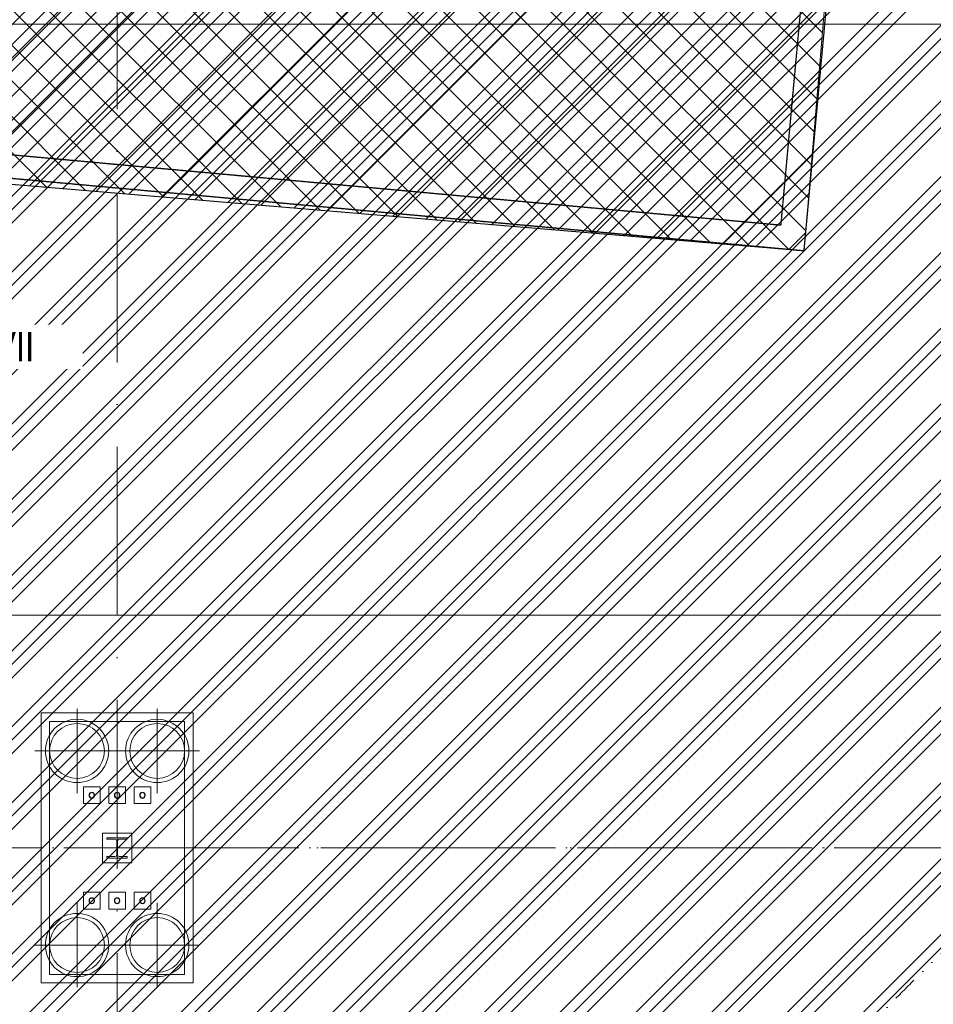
# Model space of a CAD drawing. Header units: millimetres. Extents: x -2694 to 330324, y -17289 to 76899.
# Tile 108 of 142: x 252486 to 263310, y 5897 to 17565. Entities that reach past the tile are written whole.
import ezdxf

# ---------------------------------------------------------------- set-up
doc = ezdxf.new("R2010")
doc.units = ezdxf.units.MM
for name, pattern in [('A_CARA_07', [7, 5, -2]), ('IMPORT-A_CARA_07', [700, 500, -200]), ('IMPORT-A_CARA_15', [760, 500, -130, 0, -130]), ('Nad rovinou řezu _neviditelná hrana_', [750, 300, -150, 0, -150, 0, -150]), ('Čerchovaná 20mm', [3000, 2000, -500, 0, -500])]:
    doc.linetypes.add(name, pattern=pattern)
for name, color, linetype, lineweight in [('02_0_25386_PODLAHA HALY A ZÁKLADY VESTAVKŮ 4_6_2025_dwg', 8, 'Continuous', 9), ('11542_003_OK-HALA_TaO-1_ET_R01_AciS_2025-04-14_sloupy_dwg', 150, 'Continuous', 9), ('CA_NEVHRA_5', 1, 'A_CARA_07', 25), ('CA_OSY', 5, 'IMPORT-A_CARA_15', 13), ('CA_POHHRA18', 9, 'Continuous', 9), ('CA_POHHRA25', 7, 'Continuous', 13), ('CA_TEXT25', 7, 'Continuous', 9), ('CA_ZAKLADY25', 7, 'Continuous', 13), ('CA_ZAKLADY5', 1, 'Continuous', 25), ('Konstrukční přípoje', 7, 'Continuous', 13), ('SS_HALA_TaO-DODAVKA_STAVEBNI', 140, 'Continuous', 9), ('SS_HALA_TaO-SLOUP', 140, 'Continuous', 9)]:
    doc.layers.add(name, color=color, linetype=linetype, lineweight=lineweight)
doc.styles.add('Arial_3', font='arial.ttf', dxfattribs={"width": 0.8, "height": 350})

# ---------------------------------------------------------------- blocks, each defined once
blk = doc.blocks.new('02_0_25386_PODLAHA HALY A ZÁKLADY VESTAVKŮ 4_6_2025_dwg-2745952-BOURÁNÍ STÁVAJÍCÍCH ZÁKLADOVÝCH PRVKŮ')
at = {"layer": 'CA_OSY', "color": 10}
blk.add_line((2346008, -1789797), (2597271, -1789797), dxfattribs=at)
blk = doc.blocks.new('pilota 600 mm - D_750_650-2142278-BOURÁNÍ STÁVAJÍCÍCH ZÁKLADOVÝCH PRVKŮ')
at = {"layer": 'CA_POHHRA18'}
for q in [(0, 500), (-500, 0), (0, -500), (500, 0)]:
    blk.add_line((0, 0), q, dxfattribs=at)
blk = doc.blocks.new('pilota 600 mm - D_750_650-2142279-BOURÁNÍ STÁVAJÍCÍCH ZÁKLADOVÝCH PRVKŮ')
at = {"layer": 'CA_POHHRA18'}
for q in [(0, 500), (-500, 0), (500, 0), (0, -500)]:
    blk.add_line((0, 0), q, dxfattribs=at)
blk = doc.blocks.new('11542_003_OK-HALA_TaO-1_ET_R01_AciS_2025-04-14_sloupy_dwg-1858929-BOURÁNÍ STÁVAJÍCÍCH ZÁKLADOVÝCH PRVKŮ')
at = {"layer": '11542_003_OK-HALA_TaO-1_ET_R01_AciS_2025-04-14_sloupy_dwg', "color": 140}
for p, q in [((253760, 7870), (253520, 7870)), ((253520, 7870), (253520, 7853)), ((253520, 7853), (253614, 7853)), ((253635, 7832), (253635, 7668)), ((253645, 7668), (253645, 7832)), ((253666, 7853), (253760, 7853)), ((253760, 7853), (253760, 7870)), ((253614, 7647), (253520, 7647)), ((253520, 7647), (253520, 7630)), ((253520, 7630), (253760, 7630)), ((253760, 7647), (253666, 7647)), ((253760, 7630), (253760, 7647))]:
    blk.add_line(p, q, dxfattribs=at)
for centre, radius, start, end in [((253340, 8375), 32, 0, 180), ((253640, 8375), 32, 0, 180), ((253940, 8375), 32, 0, 180), ((253340, 8375), 32, 180, 0), ((253640, 8375), 32, 180, 0), ((253940, 8375), 32, 180, 0), ((253614, 7832), 21, 0, 90), ((253666, 7832), 21, 90, 180), ((253614, 7668), 21, 270, 0), ((253666, 7668), 21, 180, 270), ((253340, 7125), 32, 0, 180), ((253340, 7125), 32, 180, 0), ((253640, 7125), 32, 0, 180), ((253640, 7125), 32, 180, 0), ((253940, 7125), 32, 0, 180), ((253940, 7125), 32, 180, 0)]:
    blk.add_arc(centre, radius, start, end, dxfattribs=at)
at = {"layer": 'SS_HALA_TaO-DODAVKA_STAVEBNI'}
for centre, start, end in [((253340, 8375), 0, 180), ((253640, 8375), 0, 180), ((253940, 8375), 0, 180), ((253340, 8375), 180, 0), ((253640, 8375), 180, 0), ((253940, 8375), 180, 0), ((253340, 7125), 0, 180), ((253340, 7125), 180, 0), ((253640, 7125), 0, 180), ((253640, 7125), 180, 0), ((253940, 7125), 0, 180), ((253940, 7125), 180, 0)]:
    blk.add_arc(centre, 32, start, end, dxfattribs=at)
at = {"layer": 'SS_HALA_TaO-SLOUP'}
for p, q in [((253760, 7870), (253520, 7870)), ((253520, 7870), (253520, 7853)), ((253520, 7853), (253614, 7853)), ((253635, 7832), (253635, 7668)), ((253645, 7668), (253645, 7832)), ((253666, 7853), (253760, 7853)), ((253760, 7853), (253760, 7870)), ((253614, 7647), (253520, 7647)), ((253520, 7647), (253520, 7630)), ((253520, 7630), (253760, 7630)), ((253760, 7647), (253666, 7647)), ((253760, 7630), (253760, 7647))]:
    blk.add_line(p, q, dxfattribs=at)
for centre, start, end in [((253614, 7832), 0, 90), ((253666, 7832), 90, 180), ((253614, 7668), 270, 0), ((253666, 7668), 180, 270)]:
    blk.add_arc(centre, 21, start, end, dxfattribs=at)
blk = doc.blocks.new('M_Šroub HPM-E - 64_E-V334-BOURÁNÍ STÁVAJÍCÍCH ZÁKLADOVÝCH PRVKŮ')
at = {"layer": 'Konstrukční přípoje'}
for p, q in [((-100, -100), (-100, 100)), ((-100, 100), (100, 100)), ((100, 100), (-100, 100)), ((-100, 100), (-100, -100)), ((100, 100), (100, -100)), ((100, -100), (100, 100)), ((100, -100), (-100, -100)), ((-100, -100), (100, -100))]:
    blk.add_line(p, q, dxfattribs=at)
at = {"layer": 'Konstrukční přípoje', "color": 250, "lineweight": 25}
for start, end in [(360, 180), (180, 360)]:
    blk.add_arc((0, 0), 32, start, end, dxfattribs=at)
at = {"layer": 'Konstrukční přípoje'}
for start, end in [(0, 180), (0, 180), (0, 180), (180, 360), (180, 360), (180, 360)]:
    blk.add_arc((0, 0), 32, start, end, dxfattribs=at)
blk = doc.blocks.new('M_Šroub HPM-E - 64_E-V335-BOURÁNÍ STÁVAJÍCÍCH ZÁKLADOVÝCH PRVKŮ')
at = {"layer": 'Konstrukční přípoje', "lineweight": 9}
h = blk.add_hatch(dxfattribs=at)
h.set_pattern_fill('FP_142', color=50, style=0, pattern_type=2)
h.set_pattern_definition([(45, (-253640.05, -7124.87), (-251.44717, 251.44717), []), (45, (-253640.05, -6743.87), (-251.44717, 251.44717), [])])
h.paths.add_polyline_path([(10, -30), (26, -19), (32, 0), (26, 19), (10, 30), (-10, 30), (-26, 19), (-32, 0), (-26, -19), (-10, -30)])
at = {"layer": 'Konstrukční přípoje'}
for p, q in [((100, 100), (-100, 100)), ((-100, 100), (-100, -100)), ((-100, -100), (-100, 100)), ((-100, 100), (100, 100)), ((100, -100), (100, 100)), ((100, 100), (100, -100)), ((-100, -100), (100, -100)), ((100, -100), (-100, -100))]:
    blk.add_line(p, q, dxfattribs=at)
at = {"layer": 'Konstrukční přípoje', "color": 250, "lineweight": 25}
for start, end in [(360, 180), (180, 360)]:
    blk.add_arc((0, 0), 32, start, end, dxfattribs=at)
at = {"layer": 'Konstrukční přípoje'}
for start, end in [(0, 180), (0, 180), (0, 180), (180, 0), (180, 360), (180, 360)]:
    blk.add_arc((0, 0), 32, start, end, dxfattribs=at)
blk = doc.blocks.new('M_Šroub HPM-E - 64_E-V336-BOURÁNÍ STÁVAJÍCÍCH ZÁKLADOVÝCH PRVKŮ')
at = {"layer": 'Konstrukční přípoje', "lineweight": 9}
h = blk.add_hatch(dxfattribs=at)
h.set_pattern_fill('FP_143', color=50, style=0, pattern_type=2)
h.set_pattern_definition([(45, (-253940.05, -8374.87), (-251.44717, 251.44717), []), (45, (-253940.05, -7993.87), (-251.44717, 251.44717), [])])
h.paths.add_polyline_path([(10, -30), (26, -19), (32, 0), (26, 19), (10, 30), (-10, 30), (-26, 19), (-32, 0), (-26, -19), (-10, -30)])
at = {"layer": 'Konstrukční přípoje'}
for p, q in [((-100, -100), (-100, 100)), ((-100, 100), (100, 100)), ((100, 100), (-100, 100)), ((-100, 100), (-100, -100)), ((100, 100), (100, -100)), ((100, -100), (100, 100)), ((100, -100), (-100, -100)), ((-100, -100), (100, -100))]:
    blk.add_line(p, q, dxfattribs=at)
at = {"layer": 'Konstrukční přípoje', "color": 250, "lineweight": 25}
for start, end in [(360, 180), (180, 360)]:
    blk.add_arc((0, 0), 32, start, end, dxfattribs=at)
at = {"layer": 'Konstrukční přípoje'}
for start, end in [(0, 180), (0, 180), (0, 180), (180, 360), (180, 360), (180, 360)]:
    blk.add_arc((0, 0), 32, start, end, dxfattribs=at)
blk = doc.blocks.new('M_Šroub HPM-E - 64_E-V337-BOURÁNÍ STÁVAJÍCÍCH ZÁKLADOVÝCH PRVKŮ')
at = {"layer": 'Konstrukční přípoje'}
for p, q in [((100, 100), (-100, 100)), ((-100, 100), (-100, -100)), ((-100, -100), (-100, 100)), ((-100, 100), (100, 100)), ((100, -100), (100, 100)), ((100, 100), (100, -100)), ((-100, -100), (100, -100)), ((100, -100), (-100, -100))]:
    blk.add_line(p, q, dxfattribs=at)
at = {"layer": 'Konstrukční přípoje', "color": 250, "lineweight": 25}
for start, end in [(360, 180), (180, 360)]:
    blk.add_arc((0, 0), 32, start, end, dxfattribs=at)
at = {"layer": 'Konstrukční přípoje'}
for start, end in [(0, 180), (0, 180), (0, 180), (180, 0), (180, 360), (180, 360)]:
    blk.add_arc((0, 0), 32, start, end, dxfattribs=at)
blk = doc.blocks.new('M_Šroub HPM-E - 64_E-V338-BOURÁNÍ STÁVAJÍCÍCH ZÁKLADOVÝCH PRVKŮ')
at = {"layer": 'Konstrukční přípoje'}
for p, q in [((-100, -100), (-100, 100)), ((-100, 100), (100, 100)), ((100, 100), (-100, 100)), ((-100, 100), (-100, -100)), ((100, 100), (100, -100)), ((100, -100), (100, 100)), ((100, -100), (-100, -100)), ((-100, -100), (100, -100))]:
    blk.add_line(p, q, dxfattribs=at)
at = {"layer": 'Konstrukční přípoje', "color": 250, "lineweight": 25}
for start, end in [(360, 180), (180, 360)]:
    blk.add_arc((0, 0), 32, start, end, dxfattribs=at)
at = {"layer": 'Konstrukční přípoje'}
for start, end in [(0, 180), (0, 180), (0, 180), (180, 360), (180, 360), (180, 360)]:
    blk.add_arc((0, 0), 32, start, end, dxfattribs=at)
blk = doc.blocks.new('M_Šroub HPM-E - 64_E-V339-BOURÁNÍ STÁVAJÍCÍCH ZÁKLADOVÝCH PRVKŮ')
at = {"layer": 'Konstrukční přípoje'}
for p, q in [((100, 100), (-100, 100)), ((-100, 100), (-100, -100)), ((-100, -100), (-100, 100)), ((-100, 100), (100, 100)), ((100, -100), (100, 100)), ((100, 100), (100, -100)), ((-100, -100), (100, -100)), ((100, -100), (-100, -100))]:
    blk.add_line(p, q, dxfattribs=at)
at = {"layer": 'Konstrukční přípoje', "color": 250, "lineweight": 25}
for start, end in [(360, 180), (180, 360)]:
    blk.add_arc((0, 0), 32, start, end, dxfattribs=at)
at = {"layer": 'Konstrukční přípoje'}
for start, end in [(0, 180), (0, 180), (0, 180), (180, 0), (180, 360), (180, 360)]:
    blk.add_arc((0, 0), 32, start, end, dxfattribs=at)

msp = doc.modelspace()

# ---------------------------------------------------------------- hatches: boundary and pattern name
at = {"layer": 'CA_POHHRA18'}
h = msp.add_hatch(dxfattribs=at)
h.set_pattern_fill('FP_192', color=141, style=0, pattern_type=2)
h.set_pattern_definition([(45, (0, 0), (-449.0128, 449.0128), []), (45, (158.75, 0), (0, 898.0256), []), (45, (-158.75, 0), (0, 898.0256), [])])
h.paths.add_polyline_path([(255902.4, 1569.7), (256014.1, 1571.2), (256129.1, 1574.4), (256236.6, 1579), (256347.4, 1585.3), (256457.7, 1593.3), (256567.7, 1602.9), (256677.1, 1614.2), (256786, 1627.1), (256894.4, 1641.6), (257002.2, 1657.8), (257109.4, 1675.7), (257215.9, 1695.2), (257333.9, 1719), (257426.7, 1739.1), (257531, 1763.6), (257634.6, 1789.7), (257737.4, 1817.5), (257839.5, 1846.9), (257940.9, 1878), (258041.5, 1910.7), (258141.4, 1945.1), (258240.5, 1981.1), (258338.9, 2018.8), (258436.6, 2058.1), (258538.6, 2101.3), (258669.8, 2160.2), (258725.1, 2185.9), (258819.7, 2231.7), (258913.7, 2279.2), (259006.8, 2328.3), (259141, 2403), (259190.9, 2431.5), (259281.9, 2485.5), (259372, 2541.1), (259461.4, 2598.4), (259550.1, 2657.3), (259638, 2717.8), (259743.4, 2793.4), (259811.6, 2843.7), (259897.2, 2909), (259982.1, 2976), (260066.2, 3044.5), (260149.6, 3114.5), (260232.3, 3185.9), (260314.2, 3258.6), (260451.3, 3384.5), (260476, 3407.4), (260635, 3560.2), (260791.4, 3716.4), (260948.2, 3878.1), (261096.6, 4035.4), (261245.6, 4196.8), (261464.8, 4439.3), (261749.7, 4759.2), (262026.7, 5069.8), (262230, 5293.9), (262430.7, 5511), (262630.1, 5722.4), (262829.5, 5929.4), (263030.4, 6133.3), (263233.9, 6335.1), (263441.4, 6536.4), (263654.3, 6738.2), (263873.8, 6941.8), (264101.2, 7148.5), (264337.9, 7359.6), (264584.7, 7575.7), (264841.2, 7795.9), (265017.3, 7944.6), (265197.4, 8094.4), (265425.9, 8281.4), (265568.5, 8396.4), (265767.4, 8554.2), (265953.5, 8699.4), (266150.7, 8850.7), (266350.8, 9001.3), (266553.8, 9151.1), (266759.4, 9299.7), (266967.5, 9446.8), (267177.9, 9592.2), (267390.5, 9735.6), (267605.1, 9876.7), (267821.5, 10015.1), (268039.6, 10150.7), (268259.2, 10283.4), (268480, 10413.1), (268701.9, 10539.8), (268924.6, 10663.6), (269147.8, 10784.3), (269381.7, 10907.4), (269595.3, 11016.8), (269819, 11128.5), (270042.4, 11237.2), (270265.4, 11342.8), (270487.6, 11445.3), (270708.9, 11544.7), (270929, 11641), (271147.7, 11734.1), (271364.8, 11824.2), (271580.1, 11911), (271793.3, 11994.7), (272004.3, 12075.3), (272212.8, 12152.6), (272419.1, 12226.8), (272623.4, 12298), (272826.1, 12366.3), (273027.5, 12431.8), (273227.9, 12494.6), (273427.7, 12554.8), (273627.2, 12612.6), (273826.7, 12668), (274026.5, 12721.1), (274227.1, 12772.1), (274428.6, 12821), (274631.5, 12868), (274836, 12913.2), (275042.5, 12956.6), (275251.3, 12998.4), (275462.7, 13038.7), (275677.1, 13077.6), (275894.6, 13115.3), (276225.4, 13169.7), (276560, 13222.3), (277121.4, 13307.5), (277790.4, 13409.2), (278118.6, 13461.3), (278440.2, 13515), (278649.9, 13552), (278855.4, 13590.1), (279056.6, 13629.9), (279254.1, 13671.6), (279448.4, 13715.7), (279640, 13762.8), (279829.4, 13813.2), (280017.2, 13867.3), (280203.7, 13925.8), (280296.7, 13956.7), (280389.6, 13988.9), (280482.4, 14022.4), (280575.3, 14057.2), (280668.2, 14093.4), (280761.3, 14131.1), (280854.7, 14170.3), (280948.3, 14211), (281042.2, 14253.4), (281136.6, 14297.5), (281231.4, 14343.3), (281349.3, 14402.6), (281422.7, 14440.4), (281519.2, 14491.7), (281616.2, 14544.9), (281713.6, 14599.8), (281811.2, 14656.5), (281908.9, 14715), (282006.7, 14775), (282104.4, 14836.8), (282201.9, 14900.1), (282299.1, 14964.9), (282395.9, 15031.2), (282492.1, 15099), (282634.4, 15203), (282682.6, 15238.9), (282776.5, 15310.8), (282869.5, 15384), (282961.3, 15458.5), (283052, 15534.2), (283141.3, 15611.1), (283229.2, 15689.1), (283315.6, 15768.2), (283400.2, 15848.4), (283483.2, 15929.5), (283564.2, 16011.7), (283643.2, 16094.7), (283720.1, 16178.7), (283795, 16263.4), (283867.9, 16348.9), (283938.8, 16435.2), (284007.8, 16522.1), (284075, 16609.5), (284140.3, 16697.5), (284203.8, 16786), (284265.5, 16874.9), (284325.6, 16964.1), (284384, 17053.6), (284440.9, 17143.4), (284496.1, 17233.3), (284549.9, 17323.4), (284602.2, 17413.5), (284653, 17503.6), (284750.6, 17683.6), (284843.1, 17862.9), (284930.8, 18041), (285014, 18217.4), (285092.8, 18392.5), (285167.2, 18566.9), (285236.9, 18741.4), (285270.1, 18828.9), (285302, 18916.7), (285332.7, 19005), (285362.2, 19093.7), (285390.4, 19183), (285424.9, 19299.5), (285443.1, 19363.8), (285467.5, 19455.4), (285490.6, 19548), (285512.4, 19641.7), (285532.9, 19736.5), (285552, 19832.6), (285569.8, 19930), (285586.1, 20028.9), (285601.1, 20129.3), (285614.7, 20231.2), (285626.8, 20334.5), (285637.6, 20439.1), (285646.8, 20545), (285654.7, 20652.1), (285661, 20760.3), (285665.9, 20869.6), (285669.3, 20979.8), (285671.2, 21090.9), (285671.5, 21202.8), (285670.4, 21315.5), (285667.7, 21428.8), (285663.5, 21542.7), (285657.7, 21657.1), (285650.3, 21772), (285641.4, 21887.2), (285630.9, 22002.8), (285618.7, 22118.5), (285605, 22234.4), (285589.6, 22350.3), (285572.6, 22466.3), (285553.9, 22582.1), (285533.6, 22697.9), (285511.5, 22813.4), (285487.8, 22928.7), (285462.3, 23043.7), (285435.1, 23158.4), (285406.1, 23272.7), (285375.4, 23386.6), (285342.8, 23500.1), (285308.5, 23613), (285272.2, 23725.3), (285234.2, 23837.1), (285194.2, 23948.1), (285152.3, 24058.5), (285096.7, 24196.4), (285044, 24319.6), (285015.2, 24384.9), (284965.5, 24492), (284913.9, 24598.1), (284860.2, 24703.2), (284804.5, 24807.3), (284746.8, 24910.3), (284687, 25012.2), (284625.1, 25112.9), (284561.1, 25212.4), (284495.1, 25310.6), (284417.6, 25420.7), (284357.7, 25503), (284286.6, 25597.2), (284214.3, 25690), (284140.8, 25781.3), (284066.3, 25871.2), (283991, 25959.5), (283915.1, 26046.3), (283838.7, 26131.5), (283762.1, 26215.1), (283608.6, 26377.3), (283456.1, 26532.7), (283305.9, 26680.8), (283159.5, 26821.6), (283018.1, 26954.6), (282882.6, 27079.8), (282752.3, 27197.5), (282626.3, 27308.2), (282503.7, 27412.1), (282383.6, 27509.8), (282265.1, 27601.7), (282147.3, 27688), (282029.3, 27769.3), (281910.2, 27845.9), (281849.9, 27882.6), (281789.1, 27918.3), (281665.3, 27986.8), (281538.4, 28051.8), (281408.1, 28113.6), (281274.1, 28172.5), (281136, 28229), (280993.7, 28283.4), (280846.6, 28335.9), (280694.6, 28387.1), (280537.2, 28437.1), (280374.3, 28486.4), (280205.4, 28535.3), (280030.2, 28584.1), (279755, 28658.1), (279463.9, 28733.9), (279020, 28846.7), (278500, 28976), (277796, 29148.3), (275387, 29734.5), (274740, 29895.3), (274227.4, 30025), (273721.4, 30155.3), (273221.7, 30286.1), (272727.8, 30417.5), (272117.9, 30582.6), (271515.5, 30748.4), (270919.7, 30915), (270329.8, 31082.3), (269628.3, 31284.1), (268932.3, 31486.9), (268125.5, 31724.6), (267322.3, 31963.6), (266637.3, 32169.9), (266069.5, 32343.1), (265505, 32517.8), (265056.1, 32658.7), (264609.9, 32800.9), (264166.8, 32944.5), (263726.9, 33089.5), (263290.5, 33236.1), (262857.9, 33384.5), (262536.1, 33497), (262216.6, 33610.6), (261794.5, 33763.6), (261376.7, 33918.2), (260948.2, 34079.6), (260554.2, 34230.3), (260149.6, 34387.3), (259650, 34583.7), (259059.6, 34818.7), (258383.5, 35090.5), (256977.2, 35659), (256236.7, 35960.4), (255582.4, 36229.3), (255010.6, 36467), (254522.6, 36672), (254021.1, 36884.9), (253503.8, 37107.1), (252971.7, 37338.6), (252537.2, 37529.8), (252096.4, 37726.2), (251650.8, 37927.2), (251201.6, 38132.6), (250750.4, 38342), (250298.6, 38554.9), (249960, 38716.8), (249608.3, 38887.2), (249286.6, 39045.3), (248841.3, 39267.1), (248399.2, 39490), (247851, 39769.1), (246449.9, 40484.1), (246026, 40697.6), (245605.6, 40906.5), (245190, 41109.6), (244783.8, 41305.3), (244297.3, 41536.6), (243758.4, 41789.8), (243213.4, 42043.8), (243074, 42107.1), (242937.5, 42166), (242869.5, 42193.8), (242801.2, 42220.5), (242732.1, 42246), (242662, 42270.4), (242590.5, 42293.7), (242517.1, 42315.7), (242441.7, 42336.6), (242363.6, 42356.4), (242282.7, 42374.9), (242198.6, 42392.2), (242110.8, 42408.3), (242019.2, 42423), (241923.5, 42436), (241823.6, 42447.3), (241671.6, 42459.7), (241610.3, 42463.7), (241496.5, 42468.5), (241377.6, 42470.6), (241253.4, 42469.9), (241123.7, 42466.2), (240988.4, 42459.4), (240847.3, 42449.1), (240699.9, 42435.4), (240545.8, 42418.3), (240384.4, 42397.8), (240215.1, 42374.2), (240037.3, 42347.6), (239850.5, 42318), (239447.2, 42250.5), (239000.8, 42172.7), (238759.8, 42130.3), (238737, 42122.3), (238511.5, 42014.1), (238295, 41904.1), (238087.3, 41792.5), (237888, 41679.3), (237696.9, 41564.8), (237513.8, 41449.1), (237338.4, 41332.4), (237170.6, 41214.7), (237010, 41096.2), (236852.5, 40973.8), (236709.5, 40857.4), (236569.2, 40737.4), (236435.1, 40617.2), (236307.1, 40496.9), (236184.9, 40376.7), (236068.1, 40256.7), (235956.7, 40137), (235850.4, 40017.9), (235748.8, 39899.3), (235651.8, 39781.6), (235559.1, 39664.8), (235470.5, 39549.1), (235385.7, 39434.5), (235304.7, 39321.2), (235227.3, 39208.9), (235153.4, 39097.7), (235083, 38987.6), (235015.9, 38878.4), (234952.1, 38770.1), (234891.5, 38662.8), (234833.9, 38556.2), (234779.3, 38450.4), (234727.6, 38345.3), (234678.7, 38240.9), (234632.6, 38137.2), (234589, 38034), (234548, 37931.3), (234509.3, 37829.1), (234473.1, 37727.4), (234439, 37626), (234407.1, 37524.9), (234377.3, 37424.1), (234349.4, 37323.6), (234323.4, 37223.2), (234299.2, 37122.9), (234276.7, 37022.7), (234255.7, 36922.6), (234236.4, 36822.4), (234218.7, 36722.2), (234202.7, 36621.8), (234188.4, 36521.3), (234175.8, 36420.7), (234164.9, 36319.7), (234155.8, 36218.5), (234148.5, 36116.9), (234143.1, 36015), (234139.5, 35912.6), (234137.8, 35809.8), (234138, 35706.4), (234140.2, 35602.5), (234144.3, 35498), (234150.4, 35392.9), (234158.6, 35287), (234168.8, 35180.4), (234181.1, 35073), (234195.5, 34964.8), (234212.1, 34855.7), (234230.8, 34745.7), (234251.7, 34634.8), (234274.9, 34522.8), (234300.3, 34409.8), (234328, 34295.6), (234358, 34180.3), (234390.3, 34063.9), (234442.9, 33888.5), (234461.7, 33827.8), (234500.5, 33708.6), (234541.3, 33588.9), (234583.8, 33468.7), (234628.1, 33348.3), (234674, 33227.9), (234721.4, 33107.5), (234770.2, 32987.5), (234864.1, 32766.1), (234871.4, 32749.1), (234923.6, 32631.1), (234976.7, 32514), (235030.7, 32398.1), (235085.3, 32283.6), (235140.6, 32170.6), (235196.3, 32059.3), (235308.7, 31842.4), (235421.7, 31634.4), (235478.2, 31534.2), (235534.4, 31436.7), (235590.4, 31342.1), (235645.9, 31250.6), (235701, 31162.1), (235810.1, 30993.5), (235918.1, 30834.9), (236025.2, 30685), (236131.9, 30542.6), (236238.4, 30406.2), (236345.2, 30274.5), (236452.4, 30146.2), (236560.6, 30019.9), (236725.2, 29831.5), (237067.4, 29441.6), (237247.1, 29231.6), (237432.8, 29009.5), (237624.2, 28776.2), (237820.8, 28532.5), (238057.2, 28234.6), (238228, 28016.6), (238437.7, 27746.1), (238722.7, 27374), (239012.9, 26990.6), (239307.2, 26597.9), (239603.3, 26198.9), (239898.6, 25797), (240190.4, 25395.6), (240476.3, 24998.1), (240753.6, 24607.7), (240954.3, 24321.7), (241147.7, 24043.1), (241332.5, 23773.2), (241508.6, 23512.4), (241676.9, 23259), (241838.5, 23011.1), (241994.8, 22766.9), (242146.8, 22524.4), (242295.8, 22281.7), (242442.8, 22037), (242589.1, 21788.5), (242735.9, 21534.1), (242884.4, 21272), (243035.6, 21000.4), (243190.9, 20717.3), (243351.3, 20420.9), (243573.6, 20004.4), (243803.6, 19567.3), (244038.7, 19113.9), (244216.8, 18765.8), (244395.5, 18412.9), (244573.5, 18057), (244749.8, 17700), (244923.5, 17343.8), (245093.4, 16990.1), (245258.6, 16640.9), (245417.9, 16298), (245570.5, 15962.8), (245716.9, 15634.8), (245857.5, 15312.9), (245993, 14996), (246124, 14683.1), (246251, 14373.2), (246374.7, 14065.2), (246495.6, 13758.1), (246614.3, 13450.7), (246731.4, 13142.2), (246886.1, 12727), (247040.5, 12305.3), (247195.9, 11874.6), (247392.3, 11322.5), (247549.9, 10873.1), (247706.5, 10420.1), (247860.6, 9966.6), (248014.3, 9505.6), (248120.5, 9181.2), (248226.6, 8851.1), (248328.7, 8526.9), (248426.3, 8209.7), (248550.2, 7798), (248786.9, 7007.6), (248875.3, 6720.6), (248965.3, 6437.8), (249026.8, 6251.3), (249089.8, 6066.1), (249154.7, 5882.2), (249221.9, 5699.2), (249291.7, 5517.2), (249364.5, 5336.4), (249440.7, 5157.3), (249520.6, 4980.4), (249562.2, 4892.9), (249604.8, 4806.2), (249648.5, 4720.3), (249708.1, 4608.7), (249739.7, 4551.1), (249787.2, 4467.9), (249836.1, 4385.8), (249886.3, 4304.7), (249938, 4224.9), (249991.2, 4146.2), (250045.9, 4068.9), (250105.1, 3989.2), (250160.2, 3918.3), (250219.9, 3845.2), (250281.3, 3773.6), (250344.4, 3703.5), (250409.2, 3634.8), (250475.7, 3567.6), (250543.9, 3501.7), (250613.6, 3437.1), (250685, 3373.9), (250758, 3311.9), (250832.5, 3251.2), (250908.6, 3191.6), (250986.1, 3133.2), (251065.2, 3075.9), (251145.8, 3019.7), (251227.8, 2964.5), (251311.2, 2910.3), (251396.1, 2857.1), (251537.7, 2772.3), (251569.9, 2753.4), (251658.9, 2702.9), (251749.1, 2653.2), (251840.7, 2604.2), (251933.5, 2556.1), (252027.6, 2508.6), (252122.9, 2461.8), (252219.3, 2415.9), (252316.9, 2370.8), (252415.6, 2326.5), (252515.3, 2283.1), (252616.1, 2240.7), (252717.8, 2199.2), (252820.4, 2158.8), (252923.9, 2119.4), (253028.2, 2081), (253133.3, 2043.8), (253239.2, 2007.7), (253345.9, 1972.8), (253453.1, 1939.2), (253561.1, 1906.8), (253669.6, 1875.7), (253778.7, 1845.9), (253888.3, 1817.5), (253998.3, 1790.5), (254108.8, 1765), (254219.7, 1740.9), (254330.9, 1718.3), (254442.4, 1697.4), (254554.2, 1677.9), (254666.3, 1660.1), (254778.5, 1643.9), (254890.8, 1629.3), (255003.3, 1616.2), (255115.8, 1604.8), (255228.4, 1595), (255341, 1586.7), (255453.5, 1580.1), (255566, 1575.1), (255678.3, 1571.7), (255790.4, 1569.9)])
h = msp.add_hatch(dxfattribs=at)
h.set_pattern_fill('FP_193', color=90, style=0, pattern_type=2)
h.set_pattern_definition([(45, (0, 0), (-211.99273, 211.99273), []), (135, (0, 0), (-211.99273, -211.99273), [])])
h.paths.add_polyline_path([(261779.7, 14826), (262465.2, 22997.3), (242037, 24711), (241290.5, 16544.8), (256129.1, 15300)])

# ---------------------------------------------------------------- linework, layer by layer
at = {"layer": 'CA_NEVHRA_5'}
for p, q in [((261779.7, 14827.9), (262517.1, 22894.2)), ((261506.3, 15131.8), (262191.1, 22622.8)), ((248062.3, 16360.8), (261506.3, 15131.8)), ((247738.3, 16111.5), (261779.7, 14827.9))]:
    msp.add_line(p, q, dxfattribs=at)
at = {"layer": 'CA_OSY', "linetype": 'Čerchovaná 20mm', "lineweight": 9}
for p, q in [((253640, -1496.2), (253640, 75184.5)), ((-1493.6, 7749.9), (299971.9, 7749.9))]:
    msp.add_line(p, q, dxfattribs=at)
at = {"layer": 'CA_POHHRA25', "linetype": 'A_CARA_07', "lineweight": 9}
for p, q in [((261779.7, 14826), (262465.2, 22997.3)), ((241290.5, 16544.8), (261779.7, 14826))]:
    msp.add_line(p, q, dxfattribs=at)
at = {"layer": 'CA_POHHRA25', "linetype": 'Nad rovinou řezu _neviditelná hrana_', "lineweight": 9}
msp.add_open_spline([(238737, 42122.3), (238660.4, 42086.5), (238510, 42014.4), (238221.4, 41867.7), (237882.5, 41680.2), (237508.6, 41449.9), (237051.4, 41137), (236652.3, 40817.8), (236303.2, 40496.8), (236064.6, 40256.4), (235847.2, 40017.4), (235648.9, 39781), (235467.9, 39548.3), (235302.3, 39320.4), (235151.1, 39097.1), (235013.7, 38877.8), (234889.4, 38662.2), (234740.1, 38379.2), (234582.3, 38032.6), (234458.1, 37693), (234376, 37424), (234322.2, 37223.1), (234275.6, 37022.7), (234235.3, 36822.5), (234201.6, 36621.9), (234165.6, 36353.8), (234138.1, 36016.1), (234134.9, 35604.2), (234158.5, 35252.8), (234194.1, 34965.4), (234229.3, 34746.4), (234273.4, 34523.5), (234317.6, 34334.2), (234357.6, 34180.5), (234400.7, 34025.2), (234460.3, 33828.3), (234540, 33589.1), (234656.1, 33268.1), (234817.1, 32866.3), (234993.5, 32473.2), (235140.3, 32169.4), (235252.2, 31948.4), (235365.2, 31735.6), (235478.3, 31532.4), (235590.6, 31340), (235701.2, 31160.2), (235810.3, 30991.8), (235918.2, 30833.4), (236025.3, 30683.8), (236167.5, 30494.1), (236344.8, 30272.2), (236559.8, 30019.5), (236743, 29811.2), (236893.4, 29640.8), (237008.5, 29509.7), (237126.1, 29373.9), (237246.7, 29232.4), (237369.9, 29085.7), (237495.6, 28933.8), (237623.8, 28777), (237797.9, 28561.8), (238020.9, 28281.7), (238296.3, 27929.6), (238578.5, 27563.6), (238818.4, 27248.3), (239012.7, 26990.9), (239208.5, 26730.4), (239455.1, 26399.7), (239751.5, 25998.3), (240045.9, 25595.7), (240335.5, 25195.2), (240617.8, 24800.3), (240844.8, 24478.6), (241020.2, 24227.4), (241148.3, 24042.4), (241272.6, 23861.4), (241392.8, 23684.7), (241509.2, 23511.9), (241622.1, 23342.3), (241731.9, 23175.5), (241838.9, 23010.9), (241943.6, 22847.8), (242080.4, 22631.9), (242247.1, 22363.2), (242410.4, 22092.4), (242540.4, 21872.3), (242670.4, 21649.1), (242833.9, 21363), (243034.5, 21003.8), (243207.4, 20687.5), (243350.8, 20422), (243461, 20216.5), (243573.3, 20005.3), (243687.5, 19788.9), (243803.4, 19568), (243900.9, 19380.4), (243979.5, 19228.6), (244038.6, 19114), (244097.9, 18998.6), (244157.3, 18882.5), (244216.8, 18765.9), (244276.4, 18648.7), (244335.9, 18531), (244415.3, 18373.6), (244514.4, 18176), (244632.6, 17938.1), (244750, 17699.9), (244866.2, 17462.2), (244980.9, 17225.3), (245093.8, 16989.8), (245241.4, 16678.5), (245419.9, 16295.6), (245621.8, 15850.7), (245812.8, 15418), (246054.9, 14853.7), (246280.8, 14303.8), (246496.2, 13758.1), (246653.9, 13348.5), (246809.1, 12936.1), (246937.5, 12588.1), (247040.4, 12305.7), (247117.9, 12091.7), (247195.8, 11875.1), (247300.3, 11582.7), (247431.8, 11211.6), (247589.5, 10760.5), (247745.7, 10306.6), (247899.3, 9853), (248048.7, 9402.8), (248168.7, 9033), (248261.4, 8741.9), (248329, 8526.4), (248394.6, 8314), (248458.1, 8105.1), (248520, 7899.2), (248600.7, 7628.8), (248699.1, 7297.7), (248816, 6910), (248934.3, 6530.5), (249036.5, 6219.8), (249121.7, 5973.8), (249187.6, 5790.4), (249256, 5607.9), (249350.9, 5365.8), (249477.5, 5066.9), (249645.4, 4718), (249832.3, 4382.8), (250006.8, 4118.2), (250159.1, 3917.3), (250280.1, 3772.6), (250408.1, 3633.9), (250587.7, 3456.4), (250828.4, 3248), (251141.9, 3016.9), (251422.5, 2838.2), (251658, 2702.4), (251839.8, 2603.8), (252026.8, 2508.1), (252282.5, 2384.4), (252613.5, 2238.1), (253026.1, 2078), (253451.5, 1935.8), (253887, 1813.7), (254330.1, 1714.2), (254778.1, 1639.6), (255228.4, 1590.7), (255603.7, 1571.3), (255902.5, 1568.7), (256125.7, 1573.2), (256347.6, 1584.3), (256568, 1601.8), (256786.4, 1626), (257002.6, 1656.7), (257216.3, 1694.1), (257427.2, 1738), (257635.1, 1788.6), (257908.3, 1864.9), (258242.5, 1976.7), (258631.6, 2137.3), (259008.8, 2324), (259313.2, 2501.3), (259550.6, 2656.2), (259725.7, 2778.8), (259897.7, 2907.9), (260123, 3088.7), (260397.3, 3329.5), (260715.3, 3636), (261022.8, 3954.1), (261320.7, 4277.8), (261561.5, 4547.2), (261750, 4759.6), (261889.5, 4916.6), (262027, 5070.4), (262162.8, 5220.6), (262297.3, 5367.5), (262475.3, 5559.4), (262696.4, 5793.1), (262962.5, 6066.3), (263232.7, 6335.3), (263510, 6603.2), (263749.6, 6827.9), (263948, 7010), (264100.5, 7148.2), (264257.2, 7288.3), (264418.3, 7430.7), (264584, 7575.4), (264810.7, 7770.7), (265104.3, 8018.7), (265472.1, 8320.4), (265853.9, 8623.8), (266380, 9027.5), (266929.2, 9425.3), (267496.3, 9808.1), (267929.3, 10085.3), (268368.7, 10350.5), (268960.7, 10688.6), (269707.6, 11081.2), (270601.2, 11503.6), (271258.7, 11783.2), (271687.3, 11953.8), (271899.5, 12035.9), (272109.3, 12114.8), (272385.6, 12215.8), (272725.9, 12334.4), (273128.3, 12465.3), (273527.6, 12585.6), (274059.1, 12733.2), (274594.7, 12863.1), (275076.1, 12964.3), (275356.2, 13019), (275569, 13058.6), (275785, 13096.8), (276076.9, 13146.2), (276447.4, 13205.4), (276896.7, 13273.8), (277271.4, 13330), (277569.1, 13375), (277753.8, 13403.4), (277900.5, 13426.4), (278010, 13443.7), (278118.7, 13461.2), (278226.8, 13478.9), (278334, 13496.8), (278475.8, 13520.9), (278650.7, 13551.8), (278856.1, 13589.9), (279124.3, 13642.8), (279450.2, 13713.8), (279830.6, 13810.6), (280204.1, 13922.6), (280575.1, 14053.4), (280885.3, 14181.1), (281136.3, 14296.3), (281326.3, 14389.7), (281518.9, 14490.5), (281713.4, 14598.7), (281908.9, 14713.9), (282169.8, 14876.3), (282493.9, 15095.2), (282872.4, 15380.7), (283173.2, 15635.3), (283401.4, 15847.7), (283565.5, 16011), (283721.5, 16178.1), (283869.2, 16348.5), (284009.1, 16521.7), (284185.6, 16755.7), (284388.3, 17053), (284606, 17413.5), (284768.3, 17713.9), (284888.3, 17952.3), (285002.1, 18188.9), (285107.3, 18421.7), (285203.4, 18654), (285293.3, 18886.9), (285393.8, 19181.2), (285477.4, 19484.5), (285533.8, 19735.7), (285570.7, 19929.1), (285602.1, 20128.3), (285636.4, 20402), (285664.9, 20757.5), (285675.6, 21200.8), (285661.9, 21655.9), (285623, 22118.1), (285558.3, 22582.5), (285467, 23044.6), (285367.6, 23425.3), (285273.5, 23725.7), (285169.5, 24022.9), (285020.4, 24387.3), (284845.1, 24739.7), (284688.4, 25013), (284562.4, 25213.2), (284428.3, 25408.3), (284240.6, 25661.4), (283992.7, 25963.6), (283736.4, 26245.2), (283531.9, 26457.1), (283380.1, 26608.9), (283231.4, 26753.4), (283111.1, 26867.5), (283017.8, 26954.9), (282926.6, 27039.7), (282816.1, 27140.8), (282688.2, 27254.8), (282522.8, 27397.8), (282323.4, 27560.2), (282088.8, 27732.5), (281851.6, 27885.3), (281604.4, 28021.9), (281344.1, 28145.2), (281068.4, 28257.7), (280774.7, 28362.5), (280460.3, 28462.2), (280179.1, 28543.4), (279941.3, 28608.6), (279756.2, 28658), (279564, 28708.2), (279364.4, 28759.5), (279157.9, 28812), (278873.9, 28883.5), (278503.5, 28975.4), (278038.1, 29089.5), (277555.1, 29206.9), (277058.1, 29327.2), (276550.4, 29450.2), (276035.5, 29575.3), (275516.8, 29702.3), (274997.8, 29830.6), (274481.8, 29960), (274057.4, 30068.3), (273721.2, 30155.3), (273387, 30242.4), (272973.1, 30351.7), (272482, 30483.4), (271996, 30615.6), (271514.8, 30748.3), (270878.8, 30925.9), (270250.4, 31104.5), (269627.8, 31284.1), (269163.4, 31419.1), (268778.1, 31532), (268509.1, 31611.2), (268355.6, 31656.6), (268202.1, 31701.9), (268010.5, 31758.7), (267819.1, 31815.5), (267666.1, 31861), (267551.4, 31895.2), (267436.8, 31929.4), (267322.3, 31963.6), (267207.9, 31997.9), (267055.5, 32043.6), (266789, 32123.8), (266257.6, 32284.9), (265503.3, 32517), (264608, 32800), (263871.8, 33040.4), (263289.9, 33235.8), (262857.2, 33384.2), (262428.6, 33534.4), (261862.9, 33737.4), (261305.8, 33943.6), (260757.5, 34151.9), (260215, 34361), (259547.9, 34623.2), (258895.6, 34884.1), (258382.7, 35090.7), (258002.5, 35244.3), (257626.9, 35396), (257130.8, 35596.6), (256515.4, 35846.2), (255896.8, 36099.4), (255394.1, 36307.1), (255011.7, 36466.3), (254622.6, 36629.6), (254291.4, 36769.7), (254021.6, 36884.7), (253748.2, 37001.6), (253400, 37151.7), (252973, 37337.7), (252538.2, 37529), (252097.2, 37725.4), (251502.7, 37993.6), (250901.2, 38270.4), (250298.4, 38554.4), (249847, 38770.6), (249397.8, 38989.8), (248951.8, 39211.3), (248508.9, 39434.2), (247922.6, 39732), (247342.7, 40029.2), (246769.5, 40322), (246343, 40538.5), (245990.5, 40715.7), (245710.3, 40855), (245500.9, 40958.1), (245292.9, 41059.8), (245018.3, 41193), (244681.6, 41354.5), (244293.7, 41538.5), (243988.2, 41682.2), (243757.1, 41790.4), (243591.1, 41868), (243459.4, 41929.4), (243358.4, 41976.5), (243284.9, 42010.8), (243213.2, 42044), (243119.5, 42086.9), (243005.3, 42137.8), (242869.7, 42194.5), (242732.9, 42246.8), (242591.7, 42294.4), (242443.3, 42337.4), (242311.3, 42369.3), (242199.2, 42392.4), (242082.2, 42413.9), (241926.4, 42437.2), (241654.4, 42465.1), (241383.9, 42474), (241124.7, 42466.8), (240989.4, 42460), (240848.3, 42449.7), (240701, 42436), (240547, 42418.8), (240332, 42391.5), (240043.4, 42349.5), (239724.6, 42297.7), (239449, 42250.9), (239231.6, 42213.3), (239002.8, 42173.1), (238842.1, 42144.8), (238759.8, 42130.3)], degree=3, knots=[0, 0, 0, 0, 0.0007886, 0.0015773, 0.0031546, 0.0047319, 0.0063091, 0.0094637, 0.011041, 0.0126183, 0.0141956, 0.0157729, 0.0173502, 0.0189274, 0.0205047, 0.022082, 0.0236593, 0.0252366, 0.0283912, 0.0315457, 0.033123, 0.0347003, 0.0362776, 0.0378549, 0.0394322, 0.0410095, 0.044164, 0.0473186, 0.0504732, 0.0520505, 0.0536278, 0.055205, 0.0567823, 0.057571, 0.0583596, 0.0599369, 0.0615142, 0.0630915, 0.0662461, 0.0694006, 0.0709779, 0.0725552, 0.0741325, 0.0757098, 0.0772871, 0.0788644, 0.0804416, 0.0820189, 0.0835962, 0.0851735, 0.0883281, 0.0914826, 0.0946372, 0.0962145, 0.0977918, 0.0993691, 0.1009464, 0.1025237, 0.1041009, 0.1056782, 0.1072555, 0.1104101, 0.1135647, 0.1167192, 0.1198738, 0.1214511, 0.1230284, 0.126183, 0.1293375, 0.1324921, 0.1356467, 0.1388013, 0.1419558, 0.1435331, 0.1451104, 0.1466877, 0.148265, 0.1498423, 0.1514196, 0.1529968, 0.1545741, 0.1561514, 0.1577287, 0.1608833, 0.1640379, 0.1656151, 0.1671924, 0.170347, 0.1735016, 0.1766562, 0.1782334, 0.1798107, 0.181388, 0.1829653, 0.1845426, 0.1861199, 0.1869085, 0.1876972, 0.1884858, 0.1892744, 0.1900631, 0.1908517, 0.1916404, 0.192429, 0.1940063, 0.1955836, 0.1971609, 0.1987382, 0.2003155, 0.2018927, 0.20347, 0.2066246, 0.2097792, 0.2129338, 0.2160883, 0.2223975, 0.2255521, 0.2287066, 0.2318612, 0.2350158, 0.2365931, 0.2381703, 0.2397476, 0.2413249, 0.2444795, 0.2476341, 0.2507886, 0.2539432, 0.2570978, 0.2602524, 0.2618297, 0.2634069, 0.2649842, 0.2665615, 0.2681388, 0.2697161, 0.2728707, 0.2760252, 0.2791798, 0.2823344, 0.2839117, 0.285489, 0.2870662, 0.2886435, 0.2917981, 0.2949527, 0.2981073, 0.3012618, 0.3028391, 0.3044164, 0.3059937, 0.307571, 0.3107256, 0.3138801, 0.3170347, 0.318612, 0.3201893, 0.3217666, 0.3233438, 0.3264984, 0.329653, 0.3328076, 0.3359621, 0.3391167, 0.3422713, 0.3454259, 0.3485804, 0.3501577, 0.351735, 0.3533123, 0.3548896, 0.3564669, 0.3580442, 0.3596215, 0.3611987, 0.362776, 0.3643533, 0.3675079, 0.3706625, 0.373817, 0.3769716, 0.3785489, 0.3801262, 0.3817035, 0.3832808, 0.3864353, 0.3895899, 0.3927445, 0.3958991, 0.3990536, 0.4006309, 0.4022082, 0.4037855, 0.4053628, 0.4069401, 0.4085174, 0.4116719, 0.4148265, 0.4179811, 0.4211356, 0.4242902, 0.4258675, 0.4274448, 0.4290221, 0.4305994, 0.4321767, 0.4337539, 0.4369085, 0.4400631, 0.4432177, 0.4463722, 0.4526814, 0.455836, 0.4589905, 0.4621451, 0.4652997, 0.4716088, 0.477918, 0.4842271, 0.4858044, 0.4873817, 0.488959, 0.4905363, 0.4936909, 0.4968454, 0.5, 0.5031546, 0.5094637, 0.5126183, 0.5141956, 0.5157729, 0.5173502, 0.5189274, 0.522082, 0.5252366, 0.5283912, 0.5299685, 0.5315457, 0.5323344, 0.533123, 0.5339117, 0.5347003, 0.535489, 0.5362776, 0.5378549, 0.5394322, 0.5410095, 0.544164, 0.5473186, 0.5504732, 0.5536278, 0.5567823, 0.5583596, 0.5599369, 0.5615142, 0.5630915, 0.5646688, 0.5662461, 0.5694006, 0.5725552, 0.5757098, 0.5772871, 0.5788644, 0.5804416, 0.5820189, 0.5835962, 0.5851735, 0.5883281, 0.5914826, 0.5946372, 0.5962145, 0.5977918, 0.6009464, 0.6025237, 0.6041009, 0.6072555, 0.6104101, 0.6119874, 0.6135647, 0.615142, 0.6167192, 0.6198738, 0.6230284, 0.626183, 0.6293375, 0.6324921, 0.6356467, 0.6388013, 0.6403785, 0.6419558, 0.6451104, 0.648265, 0.6498423, 0.6514196, 0.6529968, 0.6545741, 0.6577287, 0.6608833, 0.6624606, 0.6640379, 0.6656151, 0.6671924, 0.6679811, 0.6687697, 0.670347, 0.6719243, 0.6735016, 0.6766562, 0.6798107, 0.6829653, 0.6861199, 0.6892744, 0.692429, 0.6955836, 0.6987382, 0.7018927, 0.70347, 0.7050473, 0.7066246, 0.7082019, 0.7097792, 0.7113565, 0.714511, 0.7176656, 0.7208202, 0.7239748, 0.7271293, 0.7302839, 0.7334385, 0.7365931, 0.7397476, 0.7429022, 0.7444795, 0.7460568, 0.7492114, 0.7523659, 0.7555205, 0.7586751, 0.7618297, 0.7681388, 0.7712934, 0.7744479, 0.7776025, 0.7791798, 0.7799685, 0.7807571, 0.7823344, 0.7839117, 0.7847003, 0.785489, 0.7862776, 0.7870662, 0.7878549, 0.7886435, 0.7902208, 0.7933754, 0.7996845, 0.8059937, 0.8123028, 0.8154574, 0.818612, 0.8217666, 0.8249211, 0.8312303, 0.8343849, 0.8375394, 0.8438486, 0.8501577, 0.8533123, 0.8564669, 0.8596215, 0.862776, 0.8690852, 0.8753943, 0.8785489, 0.8817035, 0.884858, 0.8880126, 0.8895899, 0.8911672, 0.8943218, 0.8974763, 0.9006309, 0.9037855, 0.9069401, 0.9132492, 0.9164038, 0.9195584, 0.9227129, 0.9258675, 0.9290221, 0.9321767, 0.9384858, 0.9416404, 0.944795, 0.9479495, 0.9495268, 0.9511041, 0.9526814, 0.9542587, 0.9574132, 0.9605678, 0.9637224, 0.9652997, 0.966877, 0.9684543, 0.9692429, 0.9700315, 0.9708202, 0.9716088, 0.9731861, 0.9747634, 0.9763407, 0.977918, 0.9794953, 0.9810726, 0.9818612, 0.9826498, 0.9842271, 0.9858044, 0.988959, 0.9897476, 0.9905363, 0.9913249, 0.9921136, 0.9929022, 0.9936909, 0.9952681, 0.9968454, 0.9976341, 0.9984227, 0.9992114, 1, 1, 1, 1], dxfattribs=at)
at = {"layer": 'CA_ZAKLADY25', "color": 240, "linetype": 'A_CARA_07', "lineweight": 9}
for p, q in [((250130, 17509.9), (274130, 17509.9)), ((274130, 10509.9), (250130, 10509.9))]:
    msp.add_line(p, q, dxfattribs=at)
at = {"layer": 'CA_ZAKLADY25', "lineweight": 9}
for p, q in [((252740, 6149.9), (252740, 9349.9)), ((252740, 9349.9), (254540, 9349.9)), ((254540, 9349.9), (252740, 9349.9)), ((252740, 9349.9), (252740, 6149.9)), ((254540, 9349.9), (254540, 6149.9)), ((254540, 6149.9), (254540, 9349.9)), ((254540, 6149.9), (252740, 6149.9)), ((252740, 6149.9), (254540, 6149.9))]:
    msp.add_line(p, q, dxfattribs=at)
at = {"layer": 'CA_ZAKLADY25'}
for p, q in [((254440, 9249.9), (252840, 9249.9)), ((252840, 9249.9), (252840, 6249.9)), ((252840, 6249.9), (252840, 9249.9)), ((252840, 9249.9), (254440, 9249.9)), ((254440, 6249.9), (254440, 9249.9)), ((254440, 9249.9), (254440, 6249.9)), ((253465, 7924.9), (253815, 7924.9)), ((253465, 7574.9), (253465, 7924.9)), ((253815, 7924.9), (253465, 7924.9)), ((253465, 7924.9), (253465, 7574.9)), ((253815, 7924.9), (253815, 7574.9)), ((253815, 7574.9), (253815, 7924.9)), ((253815, 7574.9), (253465, 7574.9)), ((253465, 7574.9), (253815, 7574.9)), ((252840, 6249.9), (254440, 6249.9)), ((254440, 6249.9), (252840, 6249.9))]:
    msp.add_line(p, q, dxfattribs=at)
at = {"layer": 'CA_ZAKLADY25', "lineweight": 9}
for centre, radius, start, end in [((253165, 8899.9), 375, 0, 180), ((253165, 8899.9), 375, 0, 180), ((253165, 8899.9), 325, 90, 270), ((253165, 8899.9), 325, 90, 270), ((253165, 8899.9), 325, 270, 90), ((253165, 8899.9), 325, 270, 90), ((254115, 8899.9), 375, 0, 180), ((254115, 8899.9), 375, 0, 180), ((254115, 8899.9), 325, 90, 270), ((254115, 8899.9), 325, 90, 270), ((254115, 8899.9), 325, 270, 90), ((254115, 8899.9), 325, 270, 90), ((253165, 8899.9), 375, 180, 360), ((253165, 8899.9), 375, 180, 360), ((254115, 8899.9), 375, 180, 0), ((254115, 8899.9), 375, 180, 0), ((253165, 6599.9), 375, 0, 180), ((253165, 6599.9), 375, 0, 180), ((253165, 6599.9), 325, 90, 270), ((253165, 6599.9), 325, 90, 270), ((253165, 6599.9), 325, 270, 90), ((253165, 6599.9), 325, 270, 90), ((254115, 6599.9), 375, 0, 180), ((254115, 6599.9), 375, 0, 180), ((254115, 6599.9), 325, 90, 270), ((254115, 6599.9), 325, 90, 270), ((254115, 6599.9), 325, 270, 90), ((254115, 6599.9), 325, 270, 90), ((253165, 6599.9), 375, 180, 0), ((253165, 6599.9), 375, 180, 360), ((254115, 6599.9), 375, 180, 0), ((254115, 6599.9), 375, 180, 0)]:
    msp.add_arc(centre, radius, start, end, dxfattribs=at)
at = {"layer": 'CA_ZAKLADY5', "color": 240, "linetype": 'A_CARA_07', "lineweight": 9}
for p, q in [((274130, 17509.9), (250130, 17509.9)), ((250130, 10509.9), (274130, 10509.9))]:
    msp.add_line(p, q, dxfattribs=at)

# ---------------------------------------------------------------- block references
at = {"layer": '02_0_25386_PODLAHA HALY A ZÁKLADY VESTAVKŮ 4_6_2025_dwg', "color": 240, "linetype": 'IMPORT-A_CARA_07'}
msp.add_blockref('02_0_25386_PODLAHA HALY A ZÁKLADY VESTAVKŮ 4_6_2025_dwg-2745952-BOURÁNÍ STÁVAJÍCÍCH ZÁKLADOVÝCH PRVKŮ', (-2306582.6, 1797547.1), dxfattribs=at)
at = {"layer": '11542_003_OK-HALA_TaO-1_ET_R01_AciS_2025-04-14_sloupy_dwg', "color": 140}
msp.add_blockref('11542_003_OK-HALA_TaO-1_ET_R01_AciS_2025-04-14_sloupy_dwg-1858929-BOURÁNÍ STÁVAJÍCÍCH ZÁKLADOVÝCH PRVKŮ', (0, 0), dxfattribs=at)
at = {"layer": 'CA_POHHRA18'}
for name, p in [('pilota 600 mm - D_750_650-2142278-BOURÁNÍ STÁVAJÍCÍCH ZÁKLADOVÝCH PRVKŮ', (253165, 8899.9)), ('pilota 600 mm - D_750_650-2142279-BOURÁNÍ STÁVAJÍCÍCH ZÁKLADOVÝCH PRVKŮ', (253165, 6599.9))]:
    msp.add_blockref(name, p, dxfattribs=at)
at = {"layer": 'CA_POHHRA18', "rotation": 180}
for name, p in [('pilota 600 mm - D_750_650-2142279-BOURÁNÍ STÁVAJÍCÍCH ZÁKLADOVÝCH PRVKŮ', (254115, 8899.9)), ('pilota 600 mm - D_750_650-2142278-BOURÁNÍ STÁVAJÍCÍCH ZÁKLADOVÝCH PRVKŮ', (254115, 6599.9))]:
    msp.add_blockref(name, p, dxfattribs=at)
at = {"layer": 'Konstrukční přípoje'}
for name, p in [('M_Šroub HPM-E - 64_E-V338-BOURÁNÍ STÁVAJÍCÍCH ZÁKLADOVÝCH PRVKŮ', (253340, 8374.9)), ('M_Šroub HPM-E - 64_E-V334-BOURÁNÍ STÁVAJÍCÍCH ZÁKLADOVÝCH PRVKŮ', (253640, 8374.9)), ('M_Šroub HPM-E - 64_E-V336-BOURÁNÍ STÁVAJÍCÍCH ZÁKLADOVÝCH PRVKŮ', (253940, 8374.9)), ('M_Šroub HPM-E - 64_E-V339-BOURÁNÍ STÁVAJÍCÍCH ZÁKLADOVÝCH PRVKŮ', (253340, 7124.9)), ('M_Šroub HPM-E - 64_E-V335-BOURÁNÍ STÁVAJÍCÍCH ZÁKLADOVÝCH PRVKŮ', (253640, 7124.9)), ('M_Šroub HPM-E - 64_E-V337-BOURÁNÍ STÁVAJÍCÍCH ZÁKLADOVÝCH PRVKŮ', (253940, 7124.9))]:
    msp.add_blockref(name, p, dxfattribs=at)

# ---------------------------------------------------------------- next in the draw order: texts
at = {"layer": 'CA_TEXT25', "insert": (250528.4, 13864.7), "char_height": 350, "width": 2616.708, "attachment_point": 1, "style": 'Arial_3', "bg_fill": 3, "box_fill_scale": 1.25, "bg_fill_color": 256, "bg_fill_true_color": 13158600, "bg_fill_transparency": 0}
msp.add_mtext('OBLAST VII', dxfattribs=at)

doc.saveas('drawing.dxf')
